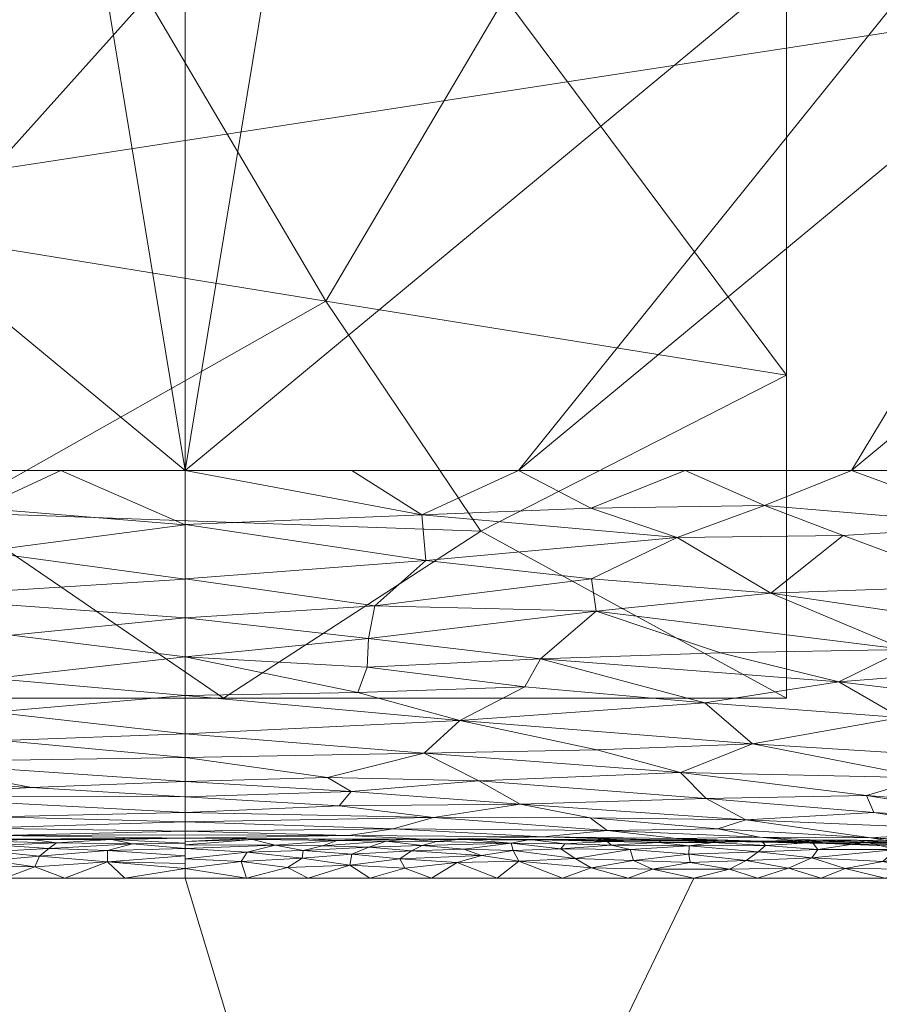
# Model space of a CAD drawing. Header units: millimetres. Extents: x -275 to 275, y 0 to 461.
# Tile 40 of 85: x -10 to 43, y 110 to 171. Entities that reach past the tile are written whole.
import ezdxf

# ---------------------------------------------------------------- set-up
doc = ezdxf.new("R2010")
doc.units = ezdxf.units.MM
doc.layers.add('A-GENM', color=13, linetype='Continuous')

# ---------------------------------------------------------------- blocks, each defined once
blk = doc.blocks.new('MODEL_CCAS1511-1000410R0 - MODEL_CCAS1511-1000410R0-465174-Preview')
at = {"layer": 'A-GENM', "lineweight": 9}
mesh = blk.add_polyface(dxfattribs=at)
corners = [(-272.167, 0), (-272.319, -150.975), (-272.479, -301.95), (-272.223, -329.002), (-270.726, -356.013), (-266.536, -382.739), (-256.83, -407.989), (-238.784, -428.131), (-214.858, -440.747), (-188.814, -448.06), (-162.114, -452.412), (-135.192, -455.069), (-108.188, -456.694), (-81.152, -457.659), (-54.105, -458.187), (-27.053, -458.42), (0, -458.452), (27.053, -458.42), (54.105, -458.187), (81.152, -457.659), (108.188, -456.694), (135.192, -455.069), (162.114, -452.412), (188.814, -448.059), (214.858, -440.746), (238.784, -428.131), (256.83, -407.989), (266.536, -382.739), (270.726, -356.013), (272.223, -329.002), (272.479, -301.95), (272.319, -150.975), (272.167, 0), (-271.479, -141.65), (-253.734, -118.36), (-222.049, -117.596), (-190.328, -117.596), (-158.607, -117.596), (-126.885, -117.596), (-95.164, -117.596), (-63.443, -117.596), (-31.721, -117.596), (0, -117.596), (15.006, -117.596), (30.013, -117.596), (45.019, -117.596), (60.026, -117.596), (75.032, -117.596), (90.039, -117.596), (105.045, -117.596), (120.051, -117.596), (135.058, -117.596), (150.064, -117.596), (165.071, -117.596), (180.077, -117.596), (195.083, -117.596), (210.09, -117.596), (225.096, -117.596), (240.103, -117.596), (255.062, -118.77), (267.363, -127.255), (271.479, -141.65), (271.5, -276.207), (270.746, -343.476), (267.133, -376.894), (262.881, -393.154), (255.834, -408.391), (245.398, -421.522), (232.048, -431.692), (216.932, -439.027), (200.945, -444.221), (167.942, -450.629), (134.487, -454.07), (67.276, -456.933), (0, -457.5), (-67.276, -456.933), (-134.485, -454.07), (-167.944, -450.629), (-200.946, -444.221), (-216.933, -439.027), (-232.048, -431.692), (-245.398, -421.522), (-255.835, -408.389), (-262.881, -393.152), (-267.133, -376.893), (-270.746, -343.476), (-271.5, -276.208), (0, -47.739), (12.205, -52.795), (17.261, -65), (12.205, -77.205), (0, -82.261), (-12.205, -77.205), (-17.261, -65), (-12.205, -52.795), (263.622, -390.318), (260.818, -397.614), (250.836, -414.68), (243.217, -423.183), (232.089, -431.661), (231.82, -431.802), (-231.823, -431.801), (-232.088, -431.662), (-243.217, -423.183), (-250.833, -414.683), (-260.819, -397.613), (-263.623, -390.318)]
mesh.append_faces([[corners[k] for k in face] for face in [(83, 105, 106), (98, 99, 25), (67, 97, 98), (80, 101, 102), (102, 103, 7), (68, 99, 100), (81, 103, 104), (65, 95, 96)]])
mesh.append_faces([[corners[k] for k in face] for face in [(8, 79, 101), (66, 26, 96), (69, 24, 100)]], dxfattribs={"vtx0": -1})
mesh.append_faces([[corners[k] for k in face] for face in [(0, 87, 32), (2, 86, 1), (4, 85, 3), (9, 78, 8), (14, 75, 13), (70, 24, 69)]], dxfattribs={"vtx0": -1, "vtx1": -1})
mesh.append_faces([[corners[k] for k in face] for face in [(94, 0, 38, 39)]], dxfattribs={"vtx0": -1, "vtx1": -1, "vtx3": -1})
mesh.append_faces([[corners[k] for k in face] for face in [(0, 35, 36), (33, 0, 1, 86), (92, 41, 42), (89, 48, 49, 88), (32, 58, 59), (62, 30, 31), (30, 62, 63), (90, 44, 45), (10, 76, 77), (75, 14, 15, 74), (28, 63, 64, 27), (23, 70, 71, 22), (70, 23, 24), (72, 21, 22, 71)]], dxfattribs={"vtx0": -1, "vtx2": -1})
mesh.append_faces([[corners[k] for k in face] for face in [(0, 36, 37, 38), (32, 52, 53, 54), (89, 46, 47, 48), (76, 10, 11, 12), (74, 15, 16, 17), (63, 28, 29, 30), (73, 18, 19, 20)]], dxfattribs={"vtx0": -1, "vtx3": -1})
mesh.append_faces([[corners[k] for k in face] for face in [(97, 26, 66)]], dxfattribs={"vtx1": -1})
mesh.append_faces([[corners[k] for k in face] for face in [(94, 87, 0), (87, 88, 32), (33, 34, 0), (34, 35, 0), (50, 51, 88, 49), (57, 58, 32, 56), (55, 56, 32, 54), (60, 61, 32), (59, 60, 32), (78, 79, 8)]], dxfattribs={"vtx1": -1, "vtx2": -1})
mesh.append_faces([[corners[k] for k in face] for face in [(51, 52, 32, 88)]], dxfattribs={"vtx1": -1, "vtx2": -1, "vtx3": -1})
mesh.append_faces([[corners[k] for k in face] for face in [(93, 94, 39, 40), (92, 93, 40, 41), (91, 92, 42, 43), (90, 91, 43, 44), (85, 86, 2, 3), (45, 46, 89, 90), (31, 32, 61, 62), (84, 85, 4, 5), (77, 78, 9, 10), (75, 76, 12, 13), (73, 74, 17, 18), (72, 73, 20, 21)]], dxfattribs={"vtx1": -1, "vtx3": -1})
mesh.append_faces([[corners[k] for k in face] for face in [(64, 95, 27), (5, 106, 84), (82, 105, 6), (6, 104, 82)]], dxfattribs={"vtx2": -1})
mesh = blk.add_polyface(dxfattribs=at)
corners = [(-212.847, 0, -150), (212.847, 0, -150), (212.847, -65.437, -150), (212.847, -130.874, -150), (212.847, -196.311, -150), (212.847, -261.748, -150), (212.41, -291.44, -150), (210.407, -318.576, -150), (204.527, -345.166, -150), (190.079, -368.826, -150), (166.674, -383.72, -150), (139.754, -391.317, -150), (112.094, -395.201, -150), (84.236, -397.237, -150), (56.788, -398.258, -150), (28.369, -398.728, -150), (0, -398.847, -150), (-29.223, -398.719, -150), (-56.93, -398.255, -150), (-84.634, -397.216, -150), (-112.707, -395.14, -150), (-140.105, -391.249, -150), (-166.815, -383.663, -150), (-190.131, -368.774, -150), (-204.546, -345.114, -150), (-210.509, -317.747, -150), (-212.466, -289.826, -150), (-212.847, -261.748, -150), (-212.847, -196.311, -150), (-212.847, -130.874, -150), (-212.847, -65.437, -150)]
mesh.append_faces([[corners[k] for k in face] for face in [(10, 8, 9), (2, 0, 1)]], dxfattribs={"vtx0": -1})
mesh.append_faces([[corners[k] for k in face] for face in [(4, 16, 28, 3)]], dxfattribs={"vtx0": -1, "vtx1": -1, "vtx2": -1})
mesh.append_faces([[corners[k] for k in face] for face in [(3, 28, 29, 2), (27, 19, 20), (14, 4, 5, 13), (12, 5, 6, 11)]], dxfattribs={"vtx0": -1, "vtx2": -1})
mesh.append_faces([[corners[k] for k in face] for face in [(28, 16, 17, 18), (2, 29, 30, 0), (4, 14, 15, 16)]], dxfattribs={"vtx0": -1, "vtx3": -1})
mesh.append_faces([[corners[k] for k in face] for face in [(6, 7, 11), (12, 13, 5)]], dxfattribs={"vtx1": -1, "vtx2": -1})
mesh.append_faces([[corners[k] for k in face] for face in [(26, 27, 20, 21), (25, 26, 21, 22), (27, 28, 18, 19), (7, 8, 10, 11)]], dxfattribs={"vtx1": -1, "vtx3": -1})
mesh.append_faces([[corners[k] for k in face] for face in [(22, 23, 24, 25)]], dxfattribs={"vtx3": -1})
mesh = blk.add_polyface(dxfattribs=at)
corners = [(-48.675, -119.576, -0.892), (-45.937, -119.766, -1.224), (-44.319, -119.391, -0.647), (-47.189, -118.672, -0.19), (-50.834, -118.748, -0.225), (-47.986, -119.162, -0.457), (-34.981, -118.711, -0.191), (-33.946, -118.17, -0.047), (-37.615, -118.233, -0.06), (-35.876, -119.896, -2.47), (-35.96, -119.912, -1.539), (-38.572, -119.976, -1.899), (-31.399, -119.107, -0.387), (-35.717, -119.246, -0.494), (-41.907, -119.971, -1.967), (-39.112, -119.837, -1.34), (-43.617, -117.596), (-45.61, -118.16, -0.051), (-41.154, -118.206, -0.057), (-39.449, -119.398, -0.638), (-36.193, -119.647, -0.938), (-39.081, -118.871, -0.265), (-52.386, -119.296, -0.58), (-49.545, -118.195, -0.059), (-47.582, -117.596), (-51.547, -117.596), (-45.775, -119.933, -1.812), (-43.848, -119.851, -2.463), (-42.461, -119.846, -1.399), (-49.921, -119.898, -1.718), (-47.834, -119.828, -2.46), (-51.82, -119.805, -2.456), (-51.711, -119.663, -1.054), (-39.862, -119.873, -2.467), (-43.507, -118.638, -0.173), (-32.927, -119.838, -1.291), (-31.424, -119.612, -0.867), (-39.652, -117.596), (-35.686, -117.596), (-33.126, -119.986, -1.834)]
mesh.append_faces([[corners[k] for k in face] for face in [(16, 18, 37)]], dxfattribs={"vtx0": -1, "vtx1": -1})
mesh.append_faces([[corners[k] for k in face] for face in [(0, 1, 2), (3, 4, 5), (6, 7, 8), (9, 10, 11), (12, 6, 13), (14, 11, 15), (16, 17, 18), (13, 19, 20), (5, 0, 2), (21, 6, 8), (0, 5, 22), (26, 27, 14), (19, 15, 20), (15, 28, 14), (28, 2, 1), (29, 26, 1), (26, 29, 30), (32, 29, 0), (1, 26, 28), (2, 28, 19), (29, 1, 0), (21, 2, 19), (34, 3, 5), (34, 5, 2), (22, 5, 4), (17, 3, 34), (3, 23, 4), (3, 17, 23), (17, 34, 18), (23, 17, 24), (11, 14, 33), (26, 14, 28), (11, 10, 15), (20, 15, 10), (19, 28, 15), (35, 20, 10), (36, 13, 20), (21, 13, 6), (37, 18, 8), (21, 19, 13), (18, 21, 8), (2, 21, 34), (8, 7, 38), (21, 18, 34), (22, 32, 0), (35, 10, 39), (9, 39, 10)]], dxfattribs={"vtx0": -1, "vtx1": -1, "vtx2": -1})
mesh.append_faces([[corners[k] for k in face] for face in [(23, 24, 25), (29, 31, 30), (26, 30, 27), (17, 16, 24), (11, 33, 9), (8, 38, 37)]], dxfattribs={"vtx0": -1, "vtx2": -1})
mesh.append_faces([[corners[k] for k in face] for face in [(27, 33, 14)]], dxfattribs={"vtx1": -1, "vtx2": -1})
mesh = blk.add_polyface(dxfattribs=at)
corners = [(-19.445, -117.596), (-20.801, -118.669, -0.165), (-16.97, -118.579, -0.134), (-25.323, -118.248, -0.057), (-24.327, -118.834, -0.232), (-27.74, -119.397, -0.608), (-27.946, -118.707, -0.184), (-31.399, -119.107, -0.387), (-17.382, -119.409, -0.602), (-20.461, -119.327, -0.533), (-20.323, -119.792, -1.125), (-14.772, -119.651, -0.878), (-23.682, -119.751, -1.061), (-23.415, -119.442, -0.645), (-21.491, -120.009, -1.781), (-23.541, -119.966, -2.48), (-19.367, -119.99, -2.484), (-18.47, -119.019, -0.32), (-23.537, -117.596), (-27.629, -117.596), (-31.482, -118.581, -0.143), (-29.14, -118.176, -0.046), (-34.981, -118.711, -0.191), (-26.31, -119.886, -1.372), (-25.661, -120.027, -1.955), (-35.686, -117.596), (-33.946, -118.17, -0.047), (-31.721, -117.596), (-29.513, -119.825, -1.239), (-29.854, -119.986, -1.774), (-26.585, -119.672, -0.939), (-17.304, -120.04, -1.913), (-27.715, -119.943, -2.477), (-31.889, -119.919, -2.473), (-15.667, -119.902, -1.36), (-33.126, -119.986, -1.834), (-35.876, -119.896, -2.47), (-35.717, -119.246, -0.494), (-31.424, -119.612, -0.867), (-32.927, -119.838, -1.291), (-36.193, -119.647, -0.938)]
mesh.append_faces([[corners[k] for k in face] for face in [(25, 26, 27), (32, 29, 33), (33, 35, 36), (27, 21, 19)]], dxfattribs={"vtx0": -1, "vtx1": -1})
mesh.append_faces([[corners[k] for k in face] for face in [(0, 1, 2), (1, 3, 4), (5, 6, 7), (8, 9, 10), (10, 11, 8), (12, 10, 13), (17, 9, 8), (20, 6, 21), (7, 20, 22), (14, 23, 24), (17, 2, 1), (1, 4, 9), (28, 29, 23), (1, 9, 17), (9, 13, 10), (30, 23, 12), (10, 14, 31), (14, 16, 31), (32, 24, 29), (14, 10, 12), (31, 34, 10), (20, 7, 6), (37, 38, 7), (5, 7, 38), (38, 28, 30), (5, 13, 4), (19, 21, 3), (20, 26, 22), (21, 27, 26), (26, 20, 21), (21, 6, 3), (4, 3, 6), (1, 18, 3), (5, 4, 6), (9, 4, 13), (30, 13, 5), (14, 12, 23), (13, 30, 12), (38, 30, 5), (29, 28, 39), (35, 29, 39), (14, 24, 15), (29, 24, 23), (30, 28, 23), (39, 28, 38), (40, 39, 38), (33, 29, 35)]], dxfattribs={"vtx0": -1, "vtx1": -1, "vtx2": -1})
mesh.append_faces([[corners[k] for k in face] for face in [(14, 15, 16), (3, 18, 19), (1, 0, 18)]], dxfattribs={"vtx0": -1, "vtx2": -1})
mesh.append_faces([[corners[k] for k in face] for face in [(32, 15, 24)]], dxfattribs={"vtx1": -1, "vtx2": -1})
mesh = blk.add_polyface(dxfattribs=at)
corners = [(-13.791, -120.039, -1.867), (-11.395, -120.036, -2.49), (-9.475, -119.954, -1.488), (-3.502, -118.647, -0.152), (-3.872, -119.221, -0.438), (0, -118.813, -0.417), (-7.307, -118.846, -0.228), (-4.198, -120.013, -1.693), (-5.605, -119.658, -0.876), (-14.772, -119.651, -0.878), (-20.323, -119.792, -1.125), (-15.667, -119.902, -1.36), (0, -119.458, -0.639), (0, -119.681, -1.282), (-17.304, -120.04, -1.913), (-3.798, -120.079, -2.497), (0, -119.891, -1.891), (-7.363, -119.329, -0.523), (-8.56, -119.618, -0.824), (-6.39, -118.263, -0.056), (-14.105, -119.302, -0.506), (-17.382, -119.409, -0.602), (-10.279, -118.416, -0.088), (-12.537, -119.914, -1.381), (-7.596, -120.057, -2.494), (-10.393, -119.093, -0.357), (-13.385, -118.816, -0.218), (-16.97, -118.579, -0.134), (-18.47, -119.019, -0.32), (-7.677, -117.596), (-11.515, -117.596), (-13.709, -118.221, -0.05), (0, -118.205, -0.209), (-3.838, -117.596), (0, -117.596), (-15.353, -117.596), (-19.445, -117.596), (-15.193, -120.014, -2.487), (-19.367, -119.99, -2.484), (-11.451, -119.542, -0.735), (0, -120.101, -2.5)]
mesh.append_faces([[corners[k] for k in face] for face in [(33, 32, 34), (16, 15, 40)]], dxfattribs={"vtx0": -1})
mesh.append_faces([[corners[k] for k in face] for face in [(12, 8, 13), (36, 27, 35), (37, 14, 38)]], dxfattribs={"vtx0": -1, "vtx1": -1})
mesh.append_faces([[corners[k] for k in face] for face in [(0, 1, 2), (3, 4, 5), (6, 4, 3), (7, 8, 2), (9, 10, 11), (0, 11, 14), (15, 16, 7), (17, 8, 4), (8, 17, 18), (3, 19, 6), (20, 21, 9), (6, 19, 22), (17, 4, 6), (8, 12, 4), (23, 11, 0), (7, 2, 24), (17, 6, 25), (26, 27, 28), (31, 27, 26), (8, 7, 13), (33, 19, 3), (30, 31, 22), (26, 25, 22), (29, 22, 19), (26, 22, 31), (3, 32, 33), (27, 31, 35), (28, 21, 20), (0, 14, 37), (23, 0, 2), (18, 23, 2), (9, 23, 39), (6, 22, 25), (18, 17, 39), (20, 25, 26), (39, 17, 25), (23, 18, 39), (2, 8, 18), (23, 9, 11), (20, 9, 39), (25, 20, 39), (28, 20, 26)]], dxfattribs={"vtx0": -1, "vtx1": -1, "vtx2": -1})
mesh.append_faces([[corners[k] for k in face] for face in [(4, 12, 5), (22, 29, 30), (7, 24, 15), (3, 5, 32), (31, 30, 35), (0, 37, 1)]], dxfattribs={"vtx0": -1, "vtx2": -1})
mesh.append_faces([[corners[k] for k in face] for face in [(33, 29, 19), (1, 24, 2), (16, 13, 7)]], dxfattribs={"vtx1": -1, "vtx2": -1})
mesh = blk.add_polyface(dxfattribs=at)
corners = [(13.369, -119.943, -1.469), (19.173, -119.929, -1.454), (15.032, -119.508, -0.701), (7.503, -117.596), (4.846, -118.623, -0.144), (9.364, -118.317, -0.066), (18.586, -119.292, -0.502), (15.049, -118.992, -0.302), (22.361, -119.864, -1.293), (22.037, -120.02, -1.847), (19.8, -119.682, -0.934), (18.758, -117.596), (15.152, -118.362, -0.077), (18.71, -118.661, -0.161), (12.103, -118.697, -0.171), (15.006, -117.596), (11.255, -117.596), (11.395, -120.036, -2.49), (9.503, -120.025, -1.765), (8.011, -119.81, -1.13), (3.278, -119.736, -0.992), (4.595, -120.023, -1.737), (12.016, -119.273, -0.481), (11.597, -119.672, -0.902), (4.83, -119.322, -0.516), (9.076, -118.981, -0.293), (0, -119.78, -1.569), (0, -119.458, -0.639), (19.367, -119.99, -2.484), (15.193, -120.014, -2.487), (22.833, -118.892, -0.258), (22.394, -119.432, -0.633), (22.51, -117.596), (3.752, -117.596), (0, -118.205, -0.209), (0, -118.527, -0.319), (0, -118.993, -0.479), (0, -120.101, -2.5), (3.798, -120.079, -2.497), (8.493, -119.458, -0.641), (7.596, -120.057, -2.494), (0, -117.596)]
mesh.append_faces([[corners[k] for k in face] for face in [(26, 20, 27), (28, 1, 29), (37, 21, 26), (36, 4, 35)]], dxfattribs={"vtx0": -1, "vtx1": -1})
mesh.append_faces([[corners[k] for k in face] for face in [(0, 1, 2), (3, 4, 5), (2, 6, 7), (8, 1, 9), (1, 8, 10), (11, 12, 13), (5, 14, 12), (10, 6, 2), (17, 0, 18), (19, 20, 21), (2, 22, 23), (7, 22, 2), (4, 24, 25), (1, 28, 9), (18, 0, 19), (29, 1, 0), (6, 30, 13), (10, 8, 31), (6, 10, 31), (2, 1, 10), (30, 6, 31), (7, 6, 13), (12, 7, 13), (7, 14, 22), (5, 4, 25), (33, 34, 4), (16, 5, 12), (5, 25, 14), (4, 36, 24), (25, 39, 22), (27, 20, 24), (21, 20, 26), (39, 20, 19), (21, 40, 18), (39, 25, 24), (22, 39, 23), (20, 39, 24), (39, 19, 23), (19, 0, 23), (0, 2, 23), (22, 14, 25), (12, 14, 7), (21, 18, 19)]], dxfattribs={"vtx0": -1, "vtx1": -1, "vtx2": -1})
mesh.append_faces([[corners[k] for k in face] for face in [(13, 32, 11), (5, 16, 3), (4, 34, 35), (21, 37, 38), (18, 40, 17), (4, 3, 33)]], dxfattribs={"vtx0": -1, "vtx2": -1})
mesh.append_faces([[corners[k] for k in face] for face in [(15, 16, 12, 11), (17, 29, 0), (36, 27, 24), (38, 40, 21)]], dxfattribs={"vtx1": -1, "vtx2": -1})
mesh.append_faces([[corners[k] for k in face] for face in [(33, 41, 34)]], dxfattribs={"vtx2": -1})
mesh = blk.add_polyface(dxfattribs=at)
corners = [(-55.143, -121.78, -73.024), (-52.351, -121.137, -65.122), (-64.926, -119.606, -58.648), (-58.745, -119.37, -47.313), (-42.744, -120.113, -41.222), (-52.902, -119.403, -38.027), (-47.844, -133.719, -120.774), (-56.056, -131.06, -115.422), (-59.179, -133.759, -121.428), (-62.083, -136.294, -125.34), (-49.452, -135.837, -124.482), (-62.273, -140.231, -128.918), (-51.941, -143.019, -130), (-50.898, -139.58, -128.542), (-54.34, -119.197, -21.487), (-45.775, -119.84, -2.462), (-61.033, -119.753, -2.449), (-39.967, -119.761, -23.79), (-50.008, -120.589, -56.822), (-45.301, -119.671, -32.025), (-63.154, -118.713, -34.99), (-46.189, -123.87, -83.499), (-42.475, -122.764, -73.643), (-54.609, -128.172, -106.6), (-64.613, -129.293, -111.739), (-44.595, -127.621, -102.406), (-54.982, -126.016, -98.199), (-40.762, -129.837, -109.968), (-57.078, -123.795, -87.809), (-47.024, -125.251, -91.949), (-59.824, -122.382, -80.299), (-42.94, -121.702, -64.152), (-44.875, -131.863, -116.367), (-36.518, -135.382, -123.427), (-41.028, -138.967, -128.075), (-41.553, -143.019, -130)]
mesh.append_faces([[corners[k] for k in face] for face in [(0, 1, 2), (3, 4, 5), (6, 7, 8), (8, 9, 10), (11, 12, 13), (13, 10, 9), (14, 17, 15), (3, 2, 18), (14, 5, 19), (5, 20, 3), (0, 21, 22), (4, 3, 18), (23, 24, 7), (25, 26, 23), (23, 7, 27), (23, 27, 25), (21, 28, 29), (30, 21, 0), (28, 26, 29), (25, 29, 26), (1, 22, 31), (6, 8, 10), (7, 32, 27), (6, 10, 33), (7, 6, 32), (21, 30, 28), (19, 5, 4), (14, 20, 5), (14, 19, 17), (1, 31, 18), (2, 1, 18), (22, 1, 0), (9, 11, 13), (10, 13, 34)]], dxfattribs={"vtx0": -1, "vtx1": -1, "vtx2": -1})
mesh.append_faces([[corners[k] for k in face] for face in [(14, 15, 16)]], dxfattribs={"vtx0": -1, "vtx2": -1})
mesh.append_faces([[corners[k] for k in face] for face in [(12, 35, 13)]], dxfattribs={"vtx1": -1, "vtx2": -1})
mesh = blk.add_polyface(dxfattribs=at)
corners = [(-25.633, -134.251, -120.875), (-44.875, -131.863, -116.367), (-36.518, -135.382, -123.427), (-30.629, -120.088, -25.147), (-39.967, -119.761, -23.79), (-35.807, -120.154, -33.86), (-47.844, -133.719, -120.774), (-36.123, -140.834, -129.371), (-50.898, -139.58, -128.542), (-41.553, -143.019, -130), (-41.028, -138.967, -128.075), (-45.301, -119.671, -32.025), (-42.744, -120.113, -41.222), (-32.404, -128.542, -103.881), (-44.595, -127.621, -102.406), (-40.762, -129.837, -109.968), (-22.155, -131.279, -112.747), (-46.189, -123.87, -83.499), (-35.366, -125.99, -92.375), (-30.883, -124.189, -79.656), (-34.947, -121.243, -53.278), (-25.253, -121.362, -48.981), (-33.208, -120.69, -43.346), (-47.024, -125.251, -91.949), (-31.165, -143.019, -130), (-33.965, -119.885, -16.151), (-42.94, -121.702, -64.152), (-50.008, -120.589, -56.822), (-45.775, -119.84, -2.462), (-33.38, -131.646, -114.765), (-42.475, -122.764, -73.643), (-32.487, -122.577, -66.912), (-49.452, -135.837, -124.482), (-30.671, -138.845, -127.961), (-25.328, -136.264, -124.66), (-26.302, -120.587, -35.906), (-30.516, -119.927, -2.474), (-25.301, -140.676, -129.326)]
mesh.append_faces([[corners[k] for k in face] for face in [(28, 25, 36)]], dxfattribs={"vtx0": -1, "vtx1": -1})
mesh.append_faces([[corners[k] for k in face] for face in [(0, 1, 2), (3, 4, 5), (6, 2, 1), (7, 8, 9), (7, 10, 8), (11, 12, 5), (13, 14, 15), (16, 13, 15), (17, 18, 19), (20, 21, 22), (18, 23, 14), (3, 25, 4), (26, 20, 27), (25, 28, 4), (18, 17, 23), (15, 1, 29), (18, 14, 13), (30, 19, 31), (15, 29, 16), (27, 20, 12), (1, 0, 29), (10, 2, 32), (33, 34, 2), (12, 22, 5), (4, 11, 5), (35, 3, 5), (33, 7, 37), (19, 30, 17), (26, 30, 31), (20, 26, 31), (10, 7, 33), (24, 37, 7), (2, 10, 33), (35, 5, 22), (20, 22, 12)]], dxfattribs={"vtx0": -1, "vtx1": -1, "vtx2": -1})
mesh.append_faces([[corners[k] for k in face] for face in [(7, 9, 24)]], dxfattribs={"vtx0": -1, "vtx2": -1})
mesh = blk.add_polyface(dxfattribs=at)
corners = [(-30.671, -138.845, -127.961), (-25.301, -140.676, -129.326), (-14.753, -140.252, -129.098), (-25.669, -125.6, -87.604), (-14.9, -125.407, -84.178), (-30.883, -124.189, -79.656), (-15.484, -121.384, -44.977), (-12.966, -120.672, -30.614), (-26.302, -120.587, -35.906), (-30.516, -119.927, -2.474), (-22.307, -120.173, -19.961), (-15.258, -120.014, -2.487), (-17.123, -127.434, -96.438), (-18.316, -123.668, -71.642), (-32.487, -122.577, -66.912), (-25.633, -134.251, -120.875), (-36.518, -135.382, -123.427), (-25.328, -136.264, -124.66), (-11.437, -132.551, -116.09), (-11.838, -134.582, -121.23), (-34.947, -121.243, -53.278), (-20.897, -122.221, -58.099), (-25.253, -121.362, -48.981), (-10.179, -120.275, -17.45), (-22.155, -131.279, -112.747), (-11.345, -130.756, -110.313), (-21.17, -129.531, -106.407), (-32.404, -128.542, -103.881), (-35.366, -125.99, -92.375), (-15.007, -137.416, -126.269), (-10.771, -129.171, -104.054), (-33.38, -131.646, -114.765), (-10.36, -123, -63.649), (-30.629, -120.088, -25.147), (-33.965, -119.885, -16.151), (-31.165, -143.019, -130), (-20.777, -143.019, -130), (-33.208, -120.69, -43.346)]
mesh.append_faces([[corners[k] for k in face] for face in [(9, 10, 11)]], dxfattribs={"vtx0": -1, "vtx1": -1})
mesh.append_faces([[corners[k] for k in face] for face in [(0, 1, 2), (3, 4, 5), (6, 7, 8), (12, 4, 3), (5, 13, 14), (15, 16, 17), (18, 15, 19), (4, 13, 5), (10, 8, 7), (20, 21, 22), (11, 10, 23), (24, 25, 26), (24, 26, 27), (27, 12, 28), (14, 13, 21), (20, 14, 21), (21, 6, 22), (0, 2, 29), (19, 15, 17), (15, 18, 24), (12, 27, 26), (12, 26, 30), (15, 24, 31), (17, 0, 29), (19, 17, 29), (21, 13, 32), (33, 8, 10), (34, 10, 9), (10, 34, 33), (36, 2, 1), (5, 28, 3), (12, 3, 28), (6, 8, 22), (8, 37, 22)]], dxfattribs={"vtx0": -1, "vtx1": -1, "vtx2": -1})
mesh.append_faces([[corners[k] for k in face] for face in [(35, 36, 1)]], dxfattribs={"vtx1": -1, "vtx2": -1})
mesh = blk.add_polyface(dxfattribs=at)
corners = [(0, -120.534, -24.668), (-10.179, -120.275, -17.45), (-12.966, -120.672, -30.614), (-22.307, -120.173, -19.961), (0, -139.646, -124.862), (-14.753, -140.252, -129.098), (0, -143.019, -130), (-10.36, -123, -63.649), (-9.607, -122.113, -53.554), (-20.897, -122.221, -58.099), (-11.345, -130.756, -110.313), (-22.155, -131.279, -112.747), (-11.437, -132.551, -116.09), (0, -136.273, -119.724), (-15.007, -137.416, -126.269), (-11.838, -134.582, -121.23), (0, -133.838, -116.014), (-15.258, -120.014, -2.487), (0, -120.101, -2.5), (-15.484, -121.384, -44.977), (0, -121.113, -35.799), (-18.316, -123.668, -71.642), (-8.877, -123.887, -71.715), (0, -120.317, -13.584), (0, -126.596, -90.577), (-17.123, -127.434, -96.438), (0, -129, -101.441), (-14.9, -125.407, -84.178), (0, -123.641, -68.934), (0, -122.666, -57.932), (0, -125.119, -79.756), (-10.388, -143.019, -130), (0, -131.403, -112.304), (-10.771, -129.171, -104.054), (-21.17, -129.531, -106.407), (0, -121.692, -46.929), (-20.777, -143.019, -130)]
mesh.append_faces([[corners[k] for k in face] for face in [(4, 5, 6), (17, 1, 18), (24, 25, 26), (32, 12, 16), (26, 33, 32), (35, 8, 29), (20, 19, 35)]], dxfattribs={"vtx0": -1, "vtx1": -1})
mesh.append_faces([[corners[k] for k in face] for face in [(0, 1, 2), (1, 3, 2), (7, 8, 9), (10, 11, 12), (4, 14, 5), (12, 15, 16), (19, 20, 2), (7, 21, 22), (25, 24, 27), (22, 28, 7), (8, 7, 29), (30, 22, 27), (15, 14, 13), (12, 32, 10), (10, 33, 34), (10, 32, 33), (26, 25, 33), (19, 8, 35), (9, 8, 19), (27, 22, 21)]], dxfattribs={"vtx0": -1, "vtx1": -1, "vtx2": -1})
mesh.append_faces([[corners[k] for k in face] for face in [(1, 23, 18), (15, 13, 16), (5, 31, 6), (7, 28, 29), (1, 0, 23), (27, 24, 30), (5, 36, 31)]], dxfattribs={"vtx0": -1, "vtx2": -1})
mesh.append_faces([[corners[k] for k in face] for face in [(4, 13, 14), (20, 0, 2), (30, 28, 22)]], dxfattribs={"vtx1": -1, "vtx2": -1})
mesh = blk.add_polyface(dxfattribs=at)
corners = [(0, -120.101, -2.5), (11.609, -120.26, -17.291), (15.537, -120.012, -2.487), (28.809, -120.101, -23.43), (12.96, -120.713, -31.586), (17.625, -135.127, -122.48), (10.829, -132.747, -116.63), (0, -133.827, -115.998), (23.762, -121.014, -42.637), (11.813, -121.434, -44.63), (7.743, -143.019, -130), (12.808, -140.669, -129.349), (0, -139.635, -124.846), (23.891, -129.264, -105.635), (11.994, -127.959, -98.553), (11.978, -130.047, -107.706), (12.68, -137.978, -126.985), (0, -136.252, -119.692), (19.114, -122.716, -62.879), (9.572, -123.248, -65.97), (18.562, -123.72, -72.153), (0, -120.317, -13.584), (0, -121.692, -46.929), (0, -122.666, -57.932), (21.321, -121.778, -52.838), (0, -120.534, -24.668), (17.923, -124.868, -80.984), (0, -125.119, -79.756), (11.413, -126.186, -88.718), (0, -126.596, -90.577), (0, -129, -101.441), (22.225, -132.136, -115.373), (0, -131.403, -112.304), (25.716, -126.712, -94.027), (0, -123.641, -68.934), (0, -143.019, -130), (0, -121.113, -35.799), (20.777, -143.019, -130)]
mesh.append_faces([[corners[k] for k in face] for face in [(0, 1, 2), (32, 15, 30), (27, 26, 34), (36, 4, 25), (25, 1, 21), (7, 6, 32)]], dxfattribs={"vtx0": -1, "vtx1": -1})
mesh.append_faces([[corners[k] for k in face] for face in [(3, 1, 4), (5, 6, 7), (8, 4, 9), (10, 11, 12), (13, 14, 15), (18, 19, 20), (18, 24, 9), (4, 1, 25), (26, 27, 28), (6, 5, 31), (30, 15, 14), (14, 28, 29), (15, 32, 6), (33, 28, 14), (17, 16, 5), (4, 36, 9), (26, 19, 34), (9, 22, 18), (12, 11, 16), (18, 23, 19), (19, 26, 20), (15, 6, 31)]], dxfattribs={"vtx0": -1, "vtx1": -1, "vtx2": -1})
mesh.append_faces([[corners[k] for k in face] for face in [(16, 17, 12), (1, 0, 21), (18, 22, 23), (11, 10, 37)]], dxfattribs={"vtx0": -1, "vtx2": -1})
mesh.append_faces([[corners[k] for k in face] for face in [(29, 30, 14), (27, 29, 28), (36, 22, 9), (23, 34, 19), (7, 17, 5)]], dxfattribs={"vtx1": -1, "vtx2": -1})
mesh.append_faces([[corners[k] for k in face] for face in [(12, 35, 10)]], dxfattribs={"vtx2": -1})
mesh = blk.add_polyface(dxfattribs=at)
corners = [(-37.487, -210, -150), (37.487, -210, -150), (37.487, -128.827, -150), (-37.487, -128.827, -150)]
mesh.append_faces([[corners[k] for k in face] for face in [(0, 1, 2, 3)]])
mesh = blk.add_polyface(dxfattribs=at)
corners = [(-37.487, -172.513, -171.052), (-37.487, -148.969, -164.055), (-37.487, -128.827, -150), (37.487, -128.827, -150), (37.487, -148.969, -164.055), (37.487, -172.513, -171.052), (2.387, -172.513, -171.052), (-2.387, -128.827, -150), (-19.937, -172.513, -171.052), (-8.775, -153.579, -166.093), (15.793, -157.573, -167.578), (14.551, -140.4, -159.229), (-18.433, -139.241, -158.459), (17.55, -128.827, -150)]
mesh.append_faces([[corners[k] for k in face] for face in [(5, 10, 4), (2, 12, 1)]], dxfattribs={"vtx0": -1, "vtx1": -1})
mesh.append_faces([[corners[k] for k in face] for face in [(6, 9, 10), (10, 11, 4), (9, 8, 1), (9, 12, 11), (1, 12, 9), (9, 11, 10), (11, 12, 7)]], dxfattribs={"vtx0": -1, "vtx1": -1, "vtx2": -1})
mesh.append_faces([[corners[k] for k in face] for face in [(11, 7, 13, 3)]], dxfattribs={"vtx0": -1, "vtx3": -1})
mesh.append_faces([[corners[k] for k in face] for face in [(6, 8, 9), (3, 4, 11), (2, 7, 12), (5, 6, 10)]], dxfattribs={"vtx1": -1, "vtx2": -1})
mesh.append_faces([[corners[k] for k in face] for face in [(8, 0, 1)]], dxfattribs={"vtx2": -1})
mesh = blk.add_polyface(dxfattribs=at)
corners = [(-37.487, -128.827, -150), (-37.487, -148.969, -164.055), (-37.487, -172.513, -171.052), (-37.487, -210, -171.052), (-37.487, -210, -150)]
mesh.append_faces([[corners[k] for k in face] for face in [(4, 0, 1), (2, 3, 4, 1)]], dxfattribs={"vtx2": -1})
mesh = blk.add_polyface(dxfattribs=at)
corners = [(62.33, -143.019, -130), (41.553, -143.019, -130), (20.777, -143.019, -130), (0, -143.019, -130), (-20.777, -143.019, -130), (-41.553, -143.019, -130), (-62.329, -143.019, -130), (-62.329, -160.23, -130), (-62.329, -177.442, -130), (-62.329, -194.653, -130), (-62.269, -211.865, -130), (-60.693, -228.949, -130), (-51.141, -242.558, -130), (-34.383, -246.265, -130), (-17.209, -247.29, -130), (0, -247.506, -130), (17.209, -247.29, -130), (34.383, -246.265, -130), (51.141, -242.558, -130), (60.693, -228.949, -130), (62.269, -211.865, -130), (62.33, -194.653, -130), (62.33, -177.442, -130), (62.33, -160.23, -130)]
mesh.append_faces([[corners[k] for k in face] for face in [(13, 11, 12), (19, 17, 18)]], dxfattribs={"vtx0": -1})
mesh.append_faces([[corners[k] for k in face] for face in [(21, 16, 20), (2, 22, 1), (22, 2, 21), (3, 21, 2), (16, 3, 15)]], dxfattribs={"vtx0": -1, "vtx1": -1})
mesh.append_faces([[corners[k] for k in face] for face in [(9, 14, 3), (3, 16, 21)]], dxfattribs={"vtx0": -1, "vtx1": -1, "vtx2": -1})
mesh.append_faces([[corners[k] for k in face] for face in [(14, 9, 10), (4, 8, 9), (9, 3, 4), (20, 16, 17, 19), (1, 22, 23)]], dxfattribs={"vtx0": -1, "vtx2": -1})
mesh.append_faces([[corners[k] for k in face] for face in [(6, 7, 5)]], dxfattribs={"vtx1": -1})
mesh.append_faces([[corners[k] for k in face] for face in [(7, 8, 5), (4, 5, 8), (14, 15, 3)]], dxfattribs={"vtx1": -1, "vtx2": -1})
mesh.append_faces([[corners[k] for k in face] for face in [(10, 11, 13, 14)]], dxfattribs={"vtx1": -1, "vtx3": -1})
mesh.append_faces([[corners[k] for k in face] for face in [(23, 0, 1)]], dxfattribs={"vtx2": -1})

msp = doc.modelspace()

# ---------------------------------------------------------------- block references
at = {"layer": 'A-GENM', "lineweight": 9, "rotation": 180}
msp.add_blockref('MODEL_CCAS1511-1000410R0 - MODEL_CCAS1511-1000410R0-465174-Preview', (0, 0, 850), dxfattribs=at)

doc.saveas('drawing.dxf')
